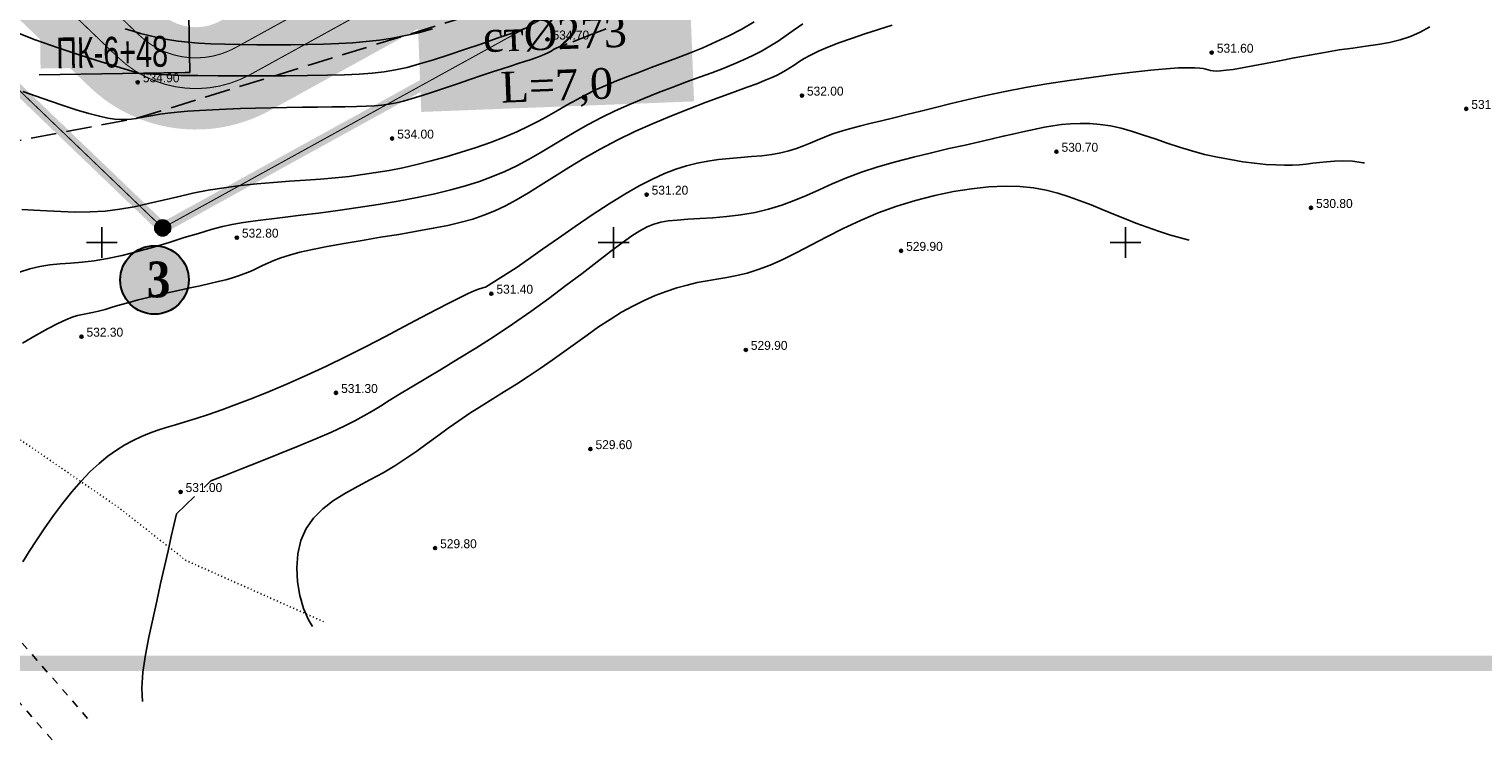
# Model space of a CAD drawing. Extents: x 0 to 361260, y 0 to 4201817.
# Tile 114 of 256: x 360493 to 360635, y 4200201 to 4200271. Entities that reach past the tile are written whole.
import ezdxf
from ezdxf import colors
from ezdxf.entities.mleader import LeaderData, LeaderLine
from ezdxf.math import Vec2, Vec3

# ---------------------------------------------------------------- set-up
doc = ezdxf.new("R2010")
doc.units = 0
doc.header["$LTSCALE"] = 0.5
doc.header["$MEASUREMENT"] = 0
doc.header["$PDMODE"] = 32
doc.header["$PDSIZE"] = 0.3
for name, pattern in [('CONTI', [0]), ('GOST2.303 6', [12, 8, -1.5, 1, -1.5]), ('STRIH_1', [3, 2, -1]), ('Д_ТРОТ_ТРУБА', [3, 1.5, -1.5]), ('ДОРОГИ_ГРУНТ', [7, 5, -2]), ('Контура низ откосов  Штриховая 0.1-0.5 - - - - - - -', [0.6, 0.1, -0.5])]:
    doc.linetypes.add(name, pattern=pattern)
for name, color, linetype in [('(004) Точки рельефа', 7, 'Continuous'), ('(025) Дорога', 7, 'Continuous'), ('(034) Формы рельефа', 32, 'Continuous'), ('GORIZDEFAULT', 32, 'CONTI'), ('PI_TTDEFAULT', 5, 'CONTI'), ('SETKR', 2, 'CONTI'), ('Водопровод 10', 7, 'Continuous'), ('ХХХ оформление', 7, 'ИК_Водопровод -------в--------'), ('Штрих Стекло', 7, 'Continuous')]:
    doc.layers.add(name, color=color, linetype=linetype)
doc.layers.add('.', color=7, linetype='Continuous', lineweight=15)
doc.layers.add('0004. Услов. обоз. @ 1', color=250, linetype='Continuous', lineweight=30)
doc.styles.add('D-431', font='txt')
doc.styles.add('SHRFT', font='TXT', dxfattribs={"width": 0.875})
doc.linetypes.add('ИК_Водопровод -------в--------', pattern='A,9,-0.6,["В",Standard,S=1.2,R=0,X=0,Y=-0.6],-1.2', length=10.8)

# ---------------------------------------------------------------- blocks, each defined once
blk = doc.blocks.new('BL_333')
at = {"color": 0}
for p, q in [((0, -1.5), (0, 1.5)), ((-1.5, 0), (1.5, 0))]:
    blk.add_line(p, q, dxfattribs=at)
blk = doc.blocks.new('_ArchTick')
at = {"color": 0, "linetype": 'ByBlock', "const_width": 0.15}
blk.add_lwpolyline([(-0.5, -0.5), (0.5, 0.5)], dxfattribs=at)
blk = doc.blocks.new('_None')

msp = doc.modelspace()

# ---------------------------------------------------------------- hatches: boundary and pattern name
at = {"layer": '.', "lineweight": 60, "true_color": 0xffffff}
h = msp.add_hatch(color=7, dxfattribs=at)
h.dxf.hatch_style = 1
edge = h.paths.add_edge_path()
edge.add_arc((360505.949, 4200251.426), 0.779, 0, 360)
h = msp.add_hatch(color=7, dxfattribs=at)
h.dxf.hatch_style = 1
edge = h.paths.add_edge_path()
edge.add_arc((360505.949, 4200251.426), 0.779, 0, 360)
at = {"layer": '.', "lineweight": 60}
h = msp.add_hatch(color=255, dxfattribs=at)
h.dxf.hatch_style = 1
edge = h.paths.add_edge_path()
edge.add_arc((360505.151, 4200246.344), 3.345, 0, 360)
at = {"layer": '.', "lineweight": 60, "true_color": 0xffffff}
h = msp.add_hatch(color=7, dxfattribs=at)
h.dxf.hatch_style = 1
edge = h.paths.add_edge_path()
edge.add_arc((360505.151, 4200246.344), 3.345, 0, 360)
at = {"layer": 'Штрих Стекло', "linetype": 'Continuous'}
h = msp.add_hatch(color=5, dxfattribs=at)
h.dxf.hatch_style = 1
h.set_gradient(color1=(173, 173, 173), color2=(166, 166, 166), one_color=1, tint=0.65)
edge = h.paths.add_edge_path()
edge.add_line((360067.205, 4200806.615), (360049.645, 4200796.938))
edge.add_arc((360052.059, 4200792.559), 5, 32.88524, 118.85775, ccw=False)
edge.add_line((360056.257, 4200795.274), (360060.259, 4200789.085))
edge.add_line((360060.259, 4200789.085), (360069.039, 4200793.924))
edge.add_line((360069.039, 4200793.924), (360065.267, 4200799.758))
edge.add_arc((360069.63, 4200802.227), 5.014, 118.92591, 209.50369, ccw=False)
edge = h.paths.add_edge_path()
edge.add_line((360236.317, 4200517.23), (360498.797, 4200265.225))
edge.add_arc((360509.185, 4200276.045), 15, 226.16627, 298.85775)
edge.add_line((360516.425, 4200262.908), (361136.886, 4200604.824))
edge.add_arc((361129.646, 4200617.961), 15, 298.85775, 396.46852)
edge.add_line((361141.709, 4200626.877), (360736.189, 4201168.806))
edge.add_arc((360740.21, 4201171.777), 5, 118.85775, 216.46852, ccw=False)
edge.add_line((360737.797, 4201176.157), (360731.547, 4201172.713))
edge.add_line((360731.547, 4201172.713), (361139.296, 4200625.094))
edge.add_arc((361129.646, 4200617.961), 12, -61.14225, 36.46852, ccw=False)
edge.add_line((361135.438, 4200607.451), (360507.891, 4200266.197))
edge.add_line((360507.891, 4200266.197), (360237.512, 4200520.465))
edge.add_line((360237.512, 4200520.465), (360062.893, 4200790.537))
edge.add_line((360062.893, 4200790.537), (360060.259, 4200789.085))
edge.add_line((360060.259, 4200789.085), (360234.992, 4200518.836))
edge.add_arc((360242.55, 4200523.723), 9, 212.88524, 226.16627)
edge = h.paths.add_edge_path(flags=16)
edge.add_line((360274.624, 4200503.308), (360634.832, 4200701.808))
edge.add_arc((360637.246, 4200697.429), 5, 28.85775, 118.85775, ccw=False)
edge.add_line((360641.625, 4200699.842), (360789.915, 4200430.746))
edge.add_arc((360785.536, 4200428.333), 5, -61.14225, 28.85775, ccw=False)
edge.add_line((360787.949, 4200423.954), (360511.598, 4200271.666))
edge.add_arc((360509.185, 4200276.045), 5, 226.82384, 298.85775, ccw=False)
edge.add_line((360505.764, 4200272.399), (360273.569, 4200495.328))
edge.add_arc((360277.037, 4200498.929), 5, 118.85775, 226.07521, ccw=False)
h.paths.add_polyline_path([(360274.624, 4200503.308), (360631.329, 4200699.877), (360780.102, 4200429.905), (360509.832, 4200280.969)], flags=0)
edge = h.paths.add_edge_path(flags=16)
edge.add_line((360648.845, 4200709.53), (360942.986, 4200871.621))
edge.add_arc((360945.4, 4200867.242), 5, 36.46852, 118.85775, ccw=False)
edge.add_line((360949.42, 4200870.214), (361133.667, 4200620.933))
edge.add_arc((361129.646, 4200617.961), 5, -61.14225, 36.46852, ccw=False)
edge.add_line((361132.059, 4200613.582), (360801.962, 4200431.676))
edge.add_arc((360799.549, 4200436.055), 5, 208.85775, 298.85775, ccw=False)
edge.add_line((360795.17, 4200433.642), (360646.88, 4200702.738))
edge.add_arc((360651.259, 4200705.151), 5, 118.85775, 208.85775, ccw=False)
h.paths.add_polyline_path([(360652.349, 4200711.46), (360938.867, 4200869.351), (361123.713, 4200619.259), (360801.122, 4200441.489)], flags=0)
edge = h.paths.add_edge_path(flags=17)
edge.add_line((361139.296, 4200625.094), (360731.547, 4201172.713))
edge.add_line((360731.547, 4201172.713), (360723.659, 4201168.366))
edge.add_arc((360726.073, 4201163.987), 5, 36.46852, 118.85775, ccw=False)
edge.add_line((360730.093, 4201166.959), (360939.826, 4200883.196))
edge.add_arc((360935.805, 4200880.224), 5, -61.14225, 36.46852, ccw=False)
edge.add_line((360938.218, 4200875.845), (360645.95, 4200714.785))
edge.add_arc((360643.536, 4200719.164), 5, 208.85775, 298.85775, ccw=False)
edge.add_line((360639.157, 4200716.751), (360490.867, 4200985.847))
edge.add_arc((360495.246, 4200988.26), 5, 118.85775, 208.85775, ccw=False)
edge.add_line((360492.833, 4200992.639), (360478.82, 4200984.917))
edge.add_arc((360481.233, 4200980.538), 5, 28.85775, 118.85775, ccw=False)
edge.add_line((360485.612, 4200982.951), (360633.903, 4200713.855))
edge.add_arc((360629.523, 4200711.442), 5, -61.14225, 28.85552, ccw=False)
edge.add_line((360631.937, 4200707.063), (360550.485, 4200662.177))
edge.add_arc((360548.072, 4200666.557), 5, 208.85775, 298.85775, ccw=False)
edge.add_line((360543.693, 4200664.143), (360395.403, 4200933.239))
edge.add_arc((360399.782, 4200935.652), 5, 118.85775, 208.85775, ccw=False)
edge.add_line((360397.369, 4200940.032), (360749.145, 4201133.884))
edge.add_arc((360751.558, 4201129.505), 5, 36.46852, 118.85775, ccw=False)
edge.add_line((360755.579, 4201132.477), (360745.985, 4201145.458))
edge.add_arc((360741.964, 4201142.486), 5, -61.14225, 36.46852, ccw=False)
edge.add_line((360744.377, 4201138.107), (360086.378, 4200775.506))
edge.add_arc((360084.042, 4200779.927), 5, 212.88524, 297.85041, ccw=False)
edge.add_line((360079.844, 4200777.212), (360088.552, 4200763.743))
edge.add_arc((360092.751, 4200766.458), 5, 118.85775, 212.88524, ccw=False)
edge.add_line((360090.338, 4200770.837), (360383.356, 4200932.309))
edge.add_arc((360385.769, 4200927.93), 5, 28.85775, 118.85775, ccw=False)
edge.add_line((360390.148, 4200930.343), (360538.438, 4200661.248))
edge.add_arc((360534.059, 4200658.834), 5, -61.14225, 28.85775, ccw=False)
edge.add_line((360536.472, 4200654.455), (360267.361, 4200506.157))
edge.add_arc((360264.948, 4200510.536), 5, 226.16627, 298.85775, ccw=False)
edge.add_line((360261.485, 4200506.929), (360243.327, 4200524.363))
edge.add_line((360243.327, 4200524.363), (360069.039, 4200793.924))
edge.add_line((360069.039, 4200793.924), (360062.893, 4200790.537))
edge.add_line((360062.893, 4200790.537), (360237.512, 4200520.465))
edge.add_line((360237.512, 4200520.465), (360507.891, 4200266.197))
edge.add_line((360507.891, 4200266.197), (361135.438, 4200607.451))
edge.add_arc((361129.646, 4200617.961), 12, 298.85775, 396.46852)

# ---------------------------------------------------------------- linework, layer by layer
at = {"layer": '(025) Дорога', "linetype": 'Д_ТРОТ_ТРУБА', "flags": 128}
for points in [[(360044.195, 4200796.012), (360041.816, 4200791.773), (360042.358, 4200788.304), (360046.087, 4200780.21), (360059.012, 4200755.887), (360082.266, 4200713.415), (360119.837, 4200651.911), (360154.248, 4200588.273), (360168.952, 4200565.337), (360182.618, 4200547.766), (360213.043, 4200512.044), (360268.283, 4200446.262), (360308.926, 4200401.534), (360387.369, 4200322.593), (360428.116, 4200283.497), (360457.116, 4200256.42), (360464.886, 4200245.444), (360476.507, 4200228.263), (360489.06, 4200214.493), (360499.065, 4200202.984)], [(360034.859, 4200791.392), (360036.733, 4200790.501), (360038.761, 4200786.553), (360042.501, 4200778.433), (360055.492, 4200753.988), (360078.803, 4200711.411), (360116.369, 4200649.915), (360150.8, 4200586.24), (360165.682, 4200563.025), (360179.515, 4200545.24), (360209.989, 4200509.461), (360265.27, 4200443.63), (360306.026, 4200398.778), (360384.565, 4200319.74), (360425.367, 4200280.592), (360454.087, 4200253.775), (360461.596, 4200243.167), (360473.356, 4200225.782), (360486.072, 4200211.833), (360495.233, 4200201.295)]]:
    msp.add_lwpolyline(points, dxfattribs=at)
at = {"layer": '(034) Формы рельефа', "linetype": 'ДОРОГИ_ГРУНТ', "flags": 128}
msp.add_lwpolyline([(360482.781, 4200258.269), (360503.36, 4200262.12), (360540.16, 4200273.49), (360571.629, 4200283.566), (360597.478, 4200285.82), (360621.43, 4200291.754), (360645.869, 4200300.203), (360663.014, 4200309.823), (360672.864, 4200318.692), (360696.547, 4200338.682), (360725.059, 4200358.436), (360749.385, 4200374.03), (360784.309, 4200395.099), (360811.615, 4200410.2), (360839.044, 4200435.53), (360866.689, 4200461.551), (360893.596, 4200482.577), (360919.739, 4200495.686), (360930.957, 4200499.104), (360950, 4200501.5), (360970.569, 4200508.087), (360980.41, 4200514.465), (360985.626, 4200527.791), (360988.679, 4200544.648), (360993.436, 4200584.307), (360994.52, 4200600.42), (360996.832, 4200613.062), (361003.742, 4200621.144), (361014.029, 4200628.488), (361032.05, 4200637.005), (361049.856, 4200645.42), (361060.221, 4200655.432), (361085.506, 4200687.483), (361100.578, 4200706.587), (361115.074, 4200727.431), (361116.743, 4200734.74), (361120.605, 4200787.819), (361123, 4200820.4), (361129.426, 4200846.644), (361137.082, 4200864.849), (361150.22, 4200896.626), (361157.514, 4200904.483), (361166.834, 4200910.639), (361175.773, 4200914.26)], dxfattribs=at)
at = {"layer": '(034) Формы рельефа', "linetype": 'Контура низ откосов  Штриховая 0.1-0.5 - - - - - - -', "elevation": 551.5, "flags": 128}
msp.add_lwpolyline([(360422.83, 4200713.783), (360423.97, 4200705.819), (360427.685, 4200701.92), (360438.089, 4200692.203), (360444.772, 4200681.827), (360448.259, 4200670.998), (360450.858, 4200660.367), (360451.5, 4200650), (360452.26, 4200641.32), (360452.585, 4200627.311), (360450.57, 4200616.24), (360445.21, 4200606.184), (360443.127, 4200599.811), (360443.127, 4200594.447), (360440.18, 4200585.94), (360438.18, 4200576.565), (360433.658, 4200559.69), (360431.833, 4200542.201), (360430.991, 4200533.035), (360432.095, 4200525.76), (360437.187, 4200508.125), (360440.65, 4200493.709), (360441.089, 4200478.084), (360439.308, 4200458.162), (360430.259, 4200449.118), (360426.674, 4200438.489), (360422.73, 4200422.51), (360418.644, 4200410.398), (360417.818, 4200392.146), (360421.895, 4200384.058), (360430.882, 4200374.337), (360447.898, 4200352.108), (360452.902, 4200343.334), (360452.08, 4200339.39), (360446.662, 4200333.704), (360444.483, 4200327.826), (360445.031, 4200322.387), (360447.47, 4200316.95), (360452.542, 4200310.709), (360466.922, 4200300.698), (360474.36, 4200289.513), (360476.648, 4200283.775), (360478.533, 4200277.019), (360478.237, 4200268.173), (360480.299, 4200257.19), (360485.37, 4200243.88), (360491.26, 4200231.27), (360501.642, 4200224.105), (360508.221, 4200218.932), (360521.671, 4200212.949)], dxfattribs=at)
at = {"ltscale": 0.149071, "const_width": 0.1}
msp.add_lwpolyline([(359943.476, 4200738.432), (360053.157, 4200798.874, -0.3937719), (360059.769, 4200797.209), (360238.667, 4200520.519), (360501.567, 4200268.11, 0.3282587), (360514.494, 4200266.411), (361134.955, 4200608.327, 0.4536768), (361138.492, 4200624.499), (360736.189, 4201168.806, -0.4536768), (360737.797, 4201176.157), (360868.753, 4201248.322)], format="xyb", dxfattribs=at)
msp.add_lwpolyline([(360052.603, 4200791.717), (360231.678, 4200514.752), (360505.949, 4200251.426), (361159.312, 4200611.473), (360744.344, 4201172.914)], dxfattribs=at)
at = {"color": 1, "linetype": 'GOST2.303 6', "lineweight": 30, "const_width": 1.035}
msp.add_lwpolyline([(360055.869, 4200786.666), (360747.942, 4201168.046), (361159.312, 4200611.473), (360505.949, 4200251.426), (360231.678, 4200514.752)], close=True, dxfattribs=at)
at = {"color": 7, "linetype": 'STRIH_1', "ltscale": 2, "true_color": 0xffffff, "const_width": 0.1}
msp.add_lwpolyline([(360062.093, 4200799.14), (360240.997, 4200522.441), (360503.645, 4200270.274, 0.3282587), (360513.046, 4200269.038), (361133.507, 4200610.954, 0.4536768), (361136.08, 4200622.716), (360733.263, 4201167.717)], format="xyb", dxfattribs=at)
msp.add_circle((360505.949, 4200251.426), 0.779)
msp.add_circle((360505.949, 4200251.426), 0.779)
at = {"linetype": 'Continuous', "lineweight": 30}
msp.add_circle((360505.151, 4200246.344, 505.977), 3.345, dxfattribs=at)
msp.add_circle((360505.151, 4200246.344, 505.977), 3.345, dxfattribs=at)
at = {"layer": 'GORIZDEFAULT', "color": 32}
for points in [[(360492.19, 4200253.24, 533.5), (360493.35, 4200253.17, 533.5), (360494.63, 4200253.09, 533.5), (360495.99, 4200253.02, 533.5), (360497.42, 4200252.98, 533.5), (360498.87, 4200252.99, 533.5), (360500.32, 4200253.07, 533.5), (360501.75, 4200253.25, 533.5), (360503.16, 4200253.5, 533.5), (360504.57, 4200253.8, 533.5), (360505.99, 4200254.14, 533.5), (360507.42, 4200254.48, 533.5), (360508.89, 4200254.81, 533.5), (360510.4, 4200255.11, 533.5), (360511.95, 4200255.36, 533.5), (360513.55, 4200255.56, 533.5), (360515.16, 4200255.73, 533.5), (360516.77, 4200255.87, 533.5), (360518.35, 4200255.99, 533.5), (360519.9, 4200256.1, 533.5), (360521.38, 4200256.21, 533.5), (360522.8, 4200256.33, 533.5), (360524.15, 4200256.47, 533.5), (360525.47, 4200256.64, 533.5), (360526.77, 4200256.83, 533.5), (360528.07, 4200257.05, 533.5), (360529.4, 4200257.31, 533.5), (360530.76, 4200257.62, 533.5), (360532.18, 4200257.98, 533.5), (360533.64, 4200258.38, 533.5), (360535.11, 4200258.82, 533.5), (360536.56, 4200259.29, 533.5), (360537.96, 4200259.78, 533.5), (360539.3, 4200260.3, 533.5), (360540.55, 4200260.83, 533.5), (360541.68, 4200261.36, 533.5), (360542.71, 4200261.89, 533.5), (360543.67, 4200262.42, 533.5), (360544.58, 4200262.95, 533.5), (360545.47, 4200263.46, 533.5), (360546.36, 4200263.96, 533.5), (360547.27, 4200264.45, 533.5), (360548.23, 4200264.91, 533.5), (360549.23, 4200265.36, 533.5), (360550.28, 4200265.8, 533.5), (360551.37, 4200266.23, 533.5), (360552.51, 4200266.66, 533.5), (360553.68, 4200267.1, 533.5), (360554.9, 4200267.55, 533.5), (360556.14, 4200268.02, 533.5), (360557.42, 4200268.52, 533.5), (360558.7, 4200269.04, 533.5), (360559.99, 4200269.6, 533.5), (360561.26, 4200270.2, 533.5), (360562.51, 4200270.85, 533.5), (360563.73, 4200271.56, 533.5)], [(360492.19, 4200253.24, 533.5), (360493.35, 4200253.17, 533.5), (360494.63, 4200253.09, 533.5), (360495.99, 4200253.02, 533.5), (360497.42, 4200252.98, 533.5), (360498.87, 4200252.99, 533.5), (360500.32, 4200253.07, 533.5), (360501.75, 4200253.25, 533.5), (360503.16, 4200253.5, 533.5), (360504.57, 4200253.8, 533.5), (360505.99, 4200254.14, 533.5), (360507.42, 4200254.48, 533.5), (360508.89, 4200254.81, 533.5), (360510.4, 4200255.11, 533.5), (360511.95, 4200255.36, 533.5), (360513.55, 4200255.56, 533.5), (360515.16, 4200255.73, 533.5), (360516.77, 4200255.87, 533.5), (360518.35, 4200255.99, 533.5), (360519.9, 4200256.1, 533.5), (360521.38, 4200256.21, 533.5), (360522.8, 4200256.33, 533.5), (360524.15, 4200256.47, 533.5), (360525.47, 4200256.64, 533.5), (360526.77, 4200256.83, 533.5), (360528.07, 4200257.05, 533.5), (360529.4, 4200257.31, 533.5), (360530.76, 4200257.62, 533.5), (360532.18, 4200257.98, 533.5), (360533.64, 4200258.38, 533.5), (360535.11, 4200258.82, 533.5), (360536.56, 4200259.29, 533.5), (360537.96, 4200259.78, 533.5), (360539.3, 4200260.3, 533.5), (360540.55, 4200260.83, 533.5), (360541.68, 4200261.36, 533.5), (360542.71, 4200261.89, 533.5), (360543.67, 4200262.42, 533.5), (360544.58, 4200262.95, 533.5), (360545.47, 4200263.46, 533.5), (360546.36, 4200263.96, 533.5), (360547.27, 4200264.45, 533.5), (360548.23, 4200264.91, 533.5), (360549.23, 4200265.36, 533.5), (360550.28, 4200265.8, 533.5), (360551.37, 4200266.23, 533.5), (360552.51, 4200266.66, 533.5), (360553.68, 4200267.1, 533.5), (360554.9, 4200267.55, 533.5), (360556.14, 4200268.02, 533.5), (360557.42, 4200268.52, 533.5), (360558.7, 4200269.04, 533.5), (360559.99, 4200269.6, 533.5), (360561.26, 4200270.2, 533.5), (360562.51, 4200270.85, 533.5), (360563.73, 4200271.56, 533.5)], [(360491.11, 4200270.74, 535), (360493.48, 4200269.82, 535), (360495.73, 4200269.02, 535), (360497.78, 4200268.35, 535), (360499.51, 4200267.8, 535), (360503.69, 4200266.51, 535), (360507.71, 4200266.33, 535), (360509.38, 4200266.32, 535), (360511.33, 4200266.3, 535), (360513.48, 4200266.3, 535), (360515.72, 4200266.3, 535), (360517.96, 4200266.3, 535), (360520.1, 4200266.32, 535), (360522.04, 4200266.35, 535), (360523.71, 4200266.39, 535), (360525.14, 4200266.45, 535), (360526.41, 4200266.55, 535), (360527.57, 4200266.68, 535), (360528.69, 4200266.87, 535), (360529.83, 4200267.12, 535), (360531.05, 4200267.45, 535), (360532.41, 4200267.86, 535), (360533.89, 4200268.33, 535), (360535.44, 4200268.85, 535), (360537.03, 4200269.4, 535), (360538.63, 4200269.96, 535), (360540.19, 4200270.51, 535), (360541.69, 4200271.05, 535)], [(360491.96, 4200247.1, 533), (360492.97, 4200247.44, 533), (360493.95, 4200247.67, 533), (360494.93, 4200247.82, 533), (360495.94, 4200247.92, 533), (360496.98, 4200248, 533), (360498.08, 4200248.09, 533), (360499.27, 4200248.22, 533), (360500.57, 4200248.43, 533), (360501.99, 4200248.74, 533), (360503.5, 4200249.12, 533), (360505.04, 4200249.56, 533), (360506.58, 4200250.02, 533), (360508.06, 4200250.48, 533), (360509.45, 4200250.9, 533), (360510.7, 4200251.27, 533), (360511.78, 4200251.56, 533), (360512.73, 4200251.77, 533), (360513.63, 4200251.94, 533), (360514.53, 4200252.07, 533), (360515.5, 4200252.2, 533), (360516.6, 4200252.32, 533), (360517.9, 4200252.47, 533), (360519.44, 4200252.66, 533), (360521.18, 4200252.88, 533), (360523.06, 4200253.14, 533), (360525.03, 4200253.42, 533), (360527.01, 4200253.73, 533), (360528.96, 4200254.06, 533), (360530.81, 4200254.41, 533), (360532.52, 4200254.77, 533), (360534.09, 4200255.14, 533), (360535.54, 4200255.54, 533), (360536.89, 4200255.97, 533), (360538.16, 4200256.44, 533), (360539.36, 4200256.94, 533), (360540.53, 4200257.5, 533), (360541.68, 4200258.11, 533), (360542.81, 4200258.76, 533), (360543.95, 4200259.44, 533), (360545.11, 4200260.14, 533), (360546.29, 4200260.85, 533), (360547.52, 4200261.55, 533), (360548.81, 4200262.23, 533), (360550.15, 4200262.88, 533), (360551.55, 4200263.5, 533), (360552.96, 4200264.09, 533), (360554.38, 4200264.65, 533), (360555.77, 4200265.19, 533), (360557.12, 4200265.69, 533), (360558.4, 4200266.16, 533), (360559.59, 4200266.6, 533), (360560.69, 4200267.02, 533), (360561.72, 4200267.43, 533), (360562.69, 4200267.85, 533), (360563.59, 4200268.27, 533), (360564.45, 4200268.71, 533), (360565.27, 4200269.18, 533), (360566.06, 4200269.69, 533), (360566.84, 4200270.23, 533), (360567.63, 4200270.8, 533), (360568.47, 4200271.38, 533)], [(360492.27, 4200240.17, 532.5), (360493.59, 4200240.95, 532.5), (360494.75, 4200241.61, 532.5), (360495.71, 4200242.1, 532.5), (360496.48, 4200242.46, 532.5), (360497.1, 4200242.7, 532.5), (360497.64, 4200242.86, 532.5), (360498.12, 4200242.97, 532.5), (360498.59, 4200243.06, 532.5), (360499.09, 4200243.16, 532.5), (360499.67, 4200243.3, 532.5), (360500.32, 4200243.47, 532.5), (360501.03, 4200243.68, 532.5), (360501.81, 4200243.9, 532.5), (360502.66, 4200244.14, 532.5), (360503.56, 4200244.39, 532.5), (360504.52, 4200244.63, 532.5), (360505.53, 4200244.88, 532.5), (360506.57, 4200245.11, 532.5), (360507.61, 4200245.34, 532.5), (360508.63, 4200245.56, 532.5), (360509.62, 4200245.78, 532.5), (360510.54, 4200245.99, 532.5), (360511.38, 4200246.18, 532.5), (360512.12, 4200246.37, 532.5), (360512.77, 4200246.56, 532.5), (360513.34, 4200246.74, 532.5), (360513.86, 4200246.93, 532.5), (360514.34, 4200247.12, 532.5), (360514.8, 4200247.31, 532.5), (360515.25, 4200247.52, 532.5), (360515.71, 4200247.75, 532.5), (360516.22, 4200247.99, 532.5), (360516.8, 4200248.24, 532.5), (360517.5, 4200248.5, 532.5), (360518.33, 4200248.77, 532.5), (360519.35, 4200249.05, 532.5), (360520.58, 4200249.33, 532.5), (360522.03, 4200249.62, 532.5), (360523.66, 4200249.92, 532.5), (360525.42, 4200250.21, 532.5), (360527.23, 4200250.51, 532.5), (360529.03, 4200250.8, 532.5), (360530.77, 4200251.1, 532.5), (360532.37, 4200251.39, 532.5), (360533.81, 4200251.68, 532.5), (360535.09, 4200251.98, 532.5), (360536.25, 4200252.3, 532.5), (360537.33, 4200252.67, 532.5), (360538.38, 4200253.09, 532.5), (360539.43, 4200253.59, 532.5), (360540.52, 4200254.18, 532.5), (360541.68, 4200254.86, 532.5), (360542.91, 4200255.63, 532.5), (360544.23, 4200256.46, 532.5), (360545.63, 4200257.34, 532.5), (360547.11, 4200258.23, 532.5), (360548.68, 4200259.13, 532.5), (360550.34, 4200260.01, 532.5), (360552.08, 4200260.85, 532.5), (360553.86, 4200261.65, 532.5), (360555.65, 4200262.39, 532.5), (360557.39, 4200263.08, 532.5), (360559.04, 4200263.71, 532.5), (360560.56, 4200264.27, 532.5), (360561.9, 4200264.76, 532.5), (360563.03, 4200265.17, 532.5), (360563.97, 4200265.52, 532.5), (360564.74, 4200265.82, 532.5), (360565.38, 4200266.09, 532.5), (360565.92, 4200266.33, 532.5), (360566.39, 4200266.57, 532.5), (360566.8, 4200266.81, 532.5), (360567.21, 4200267.07, 532.5), (360567.62, 4200267.35, 532.5), (360568.08, 4200267.65, 532.5), (360568.61, 4200267.98, 532.5), (360569.24, 4200268.32, 532.5), (360570, 4200268.7, 532.5), (360570.91, 4200269.09, 532.5), (360572, 4200269.52, 532.5), (360573.23, 4200269.95, 532.5), (360574.53, 4200270.39, 532.5), (360575.87, 4200270.82, 532.5), (360577.2, 4200271.23, 532.5)], [(360492.29, 4200218.8, 531.5), (360492.92, 4200219.82, 531.5), (360493.64, 4200220.94, 531.5), (360494.44, 4200222.12, 531.5), (360495.29, 4200223.32, 531.5), (360496.17, 4200224.51, 531.5), (360497.07, 4200225.65, 531.5), (360497.97, 4200226.69, 531.5), (360498.86, 4200227.61, 531.5), (360499.73, 4200228.42, 531.5), (360500.59, 4200229.11, 531.5), (360501.43, 4200229.72, 531.5), (360502.26, 4200230.23, 531.5), (360503.07, 4200230.67, 531.5), (360503.87, 4200231.04, 531.5), (360504.66, 4200231.37, 531.5), (360505.46, 4200231.65, 531.5), (360506.3, 4200231.92, 531.5), (360507.19, 4200232.19, 531.5), (360508.16, 4200232.49, 531.5), (360509.22, 4200232.82, 531.5), (360510.41, 4200233.2, 531.5), (360511.74, 4200233.66, 531.5), (360513.19, 4200234.2, 531.5), (360514.76, 4200234.8, 531.5), (360516.44, 4200235.48, 531.5), (360518.2, 4200236.23, 531.5), (360520.04, 4200237.04, 531.5), (360521.94, 4200237.93, 531.5), (360523.88, 4200238.87, 531.5), (360525.82, 4200239.85, 531.5), (360527.72, 4200240.83, 531.5), (360529.53, 4200241.78, 531.5), (360531.2, 4200242.66, 531.5), (360532.7, 4200243.45, 531.5), (360533.98, 4200244.12, 531.5), (360535, 4200244.63, 531.5), (360535.78, 4200245.01, 531.5), (360536.38, 4200245.27, 531.5), (360536.81, 4200245.45, 531.5), (360537.11, 4200245.55, 531.5), (360537.33, 4200245.61, 531.5), (360537.49, 4200245.65, 531.5), (360540.49, 4200247.53, 531.5), (360541.67, 4200248.36, 531.5), (360543.06, 4200249.35, 531.5), (360544.61, 4200250.44, 531.5), (360546.25, 4200251.57, 531.5), (360547.91, 4200252.7, 531.5), (360549.55, 4200253.77, 531.5), (360551.1, 4200254.73, 531.5), (360552.5, 4200255.54, 531.5), (360553.78, 4200256.21, 531.5), (360554.96, 4200256.75, 531.5), (360556.06, 4200257.17, 531.5), (360557.11, 4200257.51, 531.5), (360558.15, 4200257.76, 531.5), (360559.19, 4200257.95, 531.5), (360560.25, 4200258.1, 531.5), (360561.33, 4200258.21, 531.5), (360562.41, 4200258.31, 531.5), (360563.46, 4200258.4, 531.5), (360564.48, 4200258.49, 531.5), (360565.44, 4200258.61, 531.5), (360566.32, 4200258.76, 531.5), (360567.12, 4200258.95, 531.5), (360567.86, 4200259.18, 531.5), (360568.54, 4200259.44, 531.5), (360569.21, 4200259.71, 531.5), (360569.88, 4200260, 531.5), (360570.58, 4200260.29, 531.5), (360571.32, 4200260.58, 531.5), (360572.14, 4200260.85, 531.5), (360573.03, 4200261.11, 531.5), (360574, 4200261.36, 531.5), (360575.04, 4200261.62, 531.5), (360576.16, 4200261.89, 531.5), (360577.36, 4200262.18, 531.5), (360578.63, 4200262.5, 531.5), (360579.99, 4200262.84, 531.5), (360581.44, 4200263.2, 531.5), (360582.98, 4200263.58, 531.5), (360584.62, 4200263.97, 531.5), (360586.37, 4200264.37, 531.5), (360588.23, 4200264.76, 531.5), (360590.22, 4200265.14, 531.5), (360592.32, 4200265.5, 531.5), (360594.49, 4200265.84, 531.5), (360596.66, 4200266.14, 531.5), (360598.75, 4200266.42, 531.5), (360600.72, 4200266.65, 531.5), (360602.48, 4200266.84, 531.5), (360603.98, 4200266.98, 531.5), (360605.17, 4200267.06, 531.5), (360606.08, 4200267.09, 531.5), (360606.76, 4200267.09, 531.5), (360607.25, 4200267.05, 531.5), (360607.6, 4200267, 531.5), (360607.86, 4200266.94, 531.5), (360608.08, 4200266.87, 531.5), (360608.3, 4200266.82, 531.5), (360608.56, 4200266.78, 531.5), (360608.88, 4200266.76, 531.5), (360609.29, 4200266.78, 531.5), (360609.83, 4200266.83, 531.5), (360610.51, 4200266.92, 531.5), (360611.38, 4200267.07, 531.5), (360612.45, 4200267.26, 531.5), (360613.68, 4200267.5, 531.5), (360615.04, 4200267.77, 531.5), (360616.48, 4200268.04, 531.5), (360617.96, 4200268.32, 531.5), (360619.44, 4200268.58, 531.5), (360620.86, 4200268.82, 531.5), (360622.21, 4200269.01, 531.5), (360623.47, 4200269.18, 531.5), (360624.66, 4200269.36, 531.5), (360625.78, 4200269.56, 531.5), (360626.84, 4200269.81, 531.5), (360627.84, 4200270.14, 531.5), (360628.79, 4200270.55, 531.5), (360629.71, 4200271.08, 531.5)], [(360502.29, 4200270.88, 535.5), (360503.06, 4200270.65, 535.5), (360503.78, 4200270.44, 535.5), (360504.47, 4200270.26, 535.5), (360505.16, 4200270.09, 535.5), (360505.87, 4200269.94, 535.5), (360506.63, 4200269.81, 535.5), (360507.46, 4200269.69, 535.5), (360508.39, 4200269.59, 535.5), (360509.45, 4200269.5, 535.5), (360510.65, 4200269.43, 535.5), (360512.03, 4200269.38, 535.5), (360513.53, 4200269.34, 535.5), (360515.13, 4200269.32, 535.5), (360516.79, 4200269.31, 535.5), (360518.46, 4200269.32, 535.5), (360520.1, 4200269.35, 535.5), (360521.67, 4200269.39, 535.5), (360523.14, 4200269.45, 535.5), (360524.52, 4200269.53, 535.5), (360525.84, 4200269.64, 535.5), (360527.12, 4200269.79, 535.5), (360528.39, 4200269.98, 535.5), (360529.66, 4200270.22, 535.5), (360530.95, 4200270.51, 535.5), (360532.3, 4200270.87, 535.5)], [(360546.01, 4200269.62, 534.5), (360546.83, 4200269.94, 534.5), (360547.9, 4200270.35, 534.5), (360549.26, 4200270.87, 534.5)], [(360492.28, 4200264.77, 534.5), (360494.25, 4200264.07, 534.5), (360496.02, 4200263.47, 534.5), (360497.51, 4200262.98, 534.5), (360498.75, 4200262.61, 534.5), (360499.77, 4200262.35, 534.5), (360500.6, 4200262.17, 534.5), (360501.29, 4200262.06, 534.5), (360501.88, 4200262.02, 534.5), (360502.4, 4200262.02, 534.5), (360502.88, 4200262.06, 534.5), (360503.36, 4200262.12, 534.5), (360503.86, 4200262.21, 534.5), (360504.39, 4200262.31, 534.5), (360504.99, 4200262.42, 534.5), (360505.67, 4200262.53, 534.5), (360506.46, 4200262.64, 534.5), (360507.37, 4200262.74, 534.5), (360508.41, 4200262.83, 534.5), (360509.56, 4200262.91, 534.5), (360510.8, 4200262.98, 534.5), (360512.13, 4200263.05, 534.5), (360513.54, 4200263.1, 534.5), (360515.01, 4200263.14, 534.5), (360516.53, 4200263.17, 534.5), (360518.07, 4200263.2, 534.5), (360519.6, 4200263.22, 534.5), (360521.08, 4200263.24, 534.5), (360522.47, 4200263.25, 534.5), (360523.75, 4200263.27, 534.5), (360524.88, 4200263.29, 534.5), (360525.83, 4200263.32, 534.5), (360526.64, 4200263.36, 534.5), (360527.37, 4200263.42, 534.5), (360528.05, 4200263.51, 534.5), (360528.74, 4200263.65, 534.5), (360529.48, 4200263.83, 534.5), (360530.33, 4200264.07, 534.5), (360531.31, 4200264.38, 534.5), (360532.4, 4200264.73, 534.5), (360533.57, 4200265.12, 534.5), (360534.76, 4200265.52, 534.5), (360535.95, 4200265.92, 534.5), (360537.1, 4200266.31, 534.5), (360538.16, 4200266.67, 534.5), (360539.11, 4200266.98, 534.5), (360539.94, 4200267.25, 534.5), (360540.66, 4200267.49, 534.5), (360541.29, 4200267.69, 534.5), (360541.83, 4200267.86, 534.5), (360542.29, 4200268.01, 534.5), (360542.67, 4200268.15, 534.5), (360543, 4200268.28, 534.5), (360543.27, 4200268.4, 534.5), (360543.5, 4200268.51, 534.5), (360543.7, 4200268.61, 534.5), (360543.88, 4200268.71, 534.5), (360544.04, 4200268.8, 534.5), (360544.2, 4200268.89, 534.5), (360544.39, 4200268.98, 534.5), (360544.62, 4200269.08, 534.5), (360544.97, 4200269.22, 534.5), (360545.45, 4200269.41, 534.5)], [(360509.99, 4200226.07, 531), (360510.65, 4200226.7, 531), (360512.03, 4200227.24, 531), (360513.66, 4200227.88, 531), (360515.46, 4200228.59, 531), (360517.32, 4200229.34, 531), (360519.17, 4200230.09, 531), (360520.9, 4200230.81, 531), (360522.43, 4200231.47, 531), (360523.68, 4200232.06, 531), (360524.72, 4200232.57, 531), (360525.6, 4200233.05, 531), (360526.41, 4200233.53, 531), (360527.21, 4200234.02, 531), (360528.07, 4200234.56, 531), (360529.08, 4200235.18, 531), (360530.28, 4200235.9, 531), (360531.65, 4200236.72, 531), (360533.18, 4200237.63, 531), (360534.82, 4200238.62, 531), (360536.55, 4200239.69, 531), (360538.33, 4200240.83, 531), (360540.13, 4200242.02, 531), (360541.92, 4200243.27, 531), (360543.66, 4200244.54, 531), (360545.34, 4200245.79, 531), (360546.93, 4200246.99, 531), (360548.39, 4200248.11, 531), (360549.7, 4200249.11, 531), (360550.84, 4200249.97, 531), (360551.78, 4200250.64, 531), (360552.57, 4200251.16, 531), (360553.27, 4200251.54, 531), (360553.93, 4200251.81, 531), (360554.6, 4200251.99, 531), (360555.34, 4200252.11, 531), (360556.21, 4200252.2, 531), (360557.24, 4200252.27, 531), (360558.42, 4200252.34, 531), (360559.7, 4200252.43, 531), (360561.05, 4200252.55, 531), (360562.43, 4200252.72, 531), (360563.81, 4200252.95, 531), (360565.14, 4200253.25, 531), (360566.42, 4200253.64, 531), (360567.64, 4200254.1, 531), (360568.85, 4200254.61, 531), (360570.08, 4200255.16, 531), (360571.36, 4200255.74, 531), (360572.73, 4200256.31, 531), (360574.21, 4200256.87, 531), (360575.82, 4200257.4, 531), (360577.53, 4200257.89, 531), (360579.29, 4200258.36, 531), (360581.04, 4200258.78, 531), (360582.73, 4200259.18, 531), (360584.32, 4200259.53, 531), (360585.75, 4200259.85, 531), (360586.98, 4200260.13, 531), (360588.05, 4200260.38, 531), (360588.98, 4200260.6, 531), (360589.81, 4200260.79, 531), (360590.58, 4200260.96, 531), (360591.33, 4200261.12, 531), (360592.09, 4200261.27, 531), (360592.89, 4200261.4, 531), (360593.74, 4200261.52, 531), (360594.63, 4200261.6, 531), (360595.56, 4200261.64, 531), (360596.52, 4200261.63, 531), (360597.51, 4200261.55, 531), (360598.54, 4200261.4, 531), (360599.59, 4200261.17, 531), (360600.67, 4200260.86, 531), (360601.77, 4200260.5, 531), (360602.91, 4200260.12, 531), (360604.07, 4200259.71, 531), (360605.26, 4200259.32, 531), (360606.48, 4200258.95, 531), (360607.73, 4200258.62, 531), (360608.99, 4200258.34, 531), (360610.24, 4200258.1, 531), (360611.45, 4200257.9, 531), (360612.61, 4200257.75, 531), (360613.69, 4200257.64, 531), (360614.67, 4200257.58, 531), (360615.53, 4200257.55, 531), (360616.3, 4200257.57, 531), (360617, 4200257.61, 531), (360617.66, 4200257.67, 531), (360618.3, 4200257.75, 531), (360618.95, 4200257.82, 531), (360619.64, 4200257.9, 531), (360620.4, 4200257.96, 531), (360621.23, 4200257.98, 531), (360622.18, 4200257.94, 531), (360623.25, 4200257.79, 531), (360623.344, 4200257.769, 531)], [(360520.59, 4200212.473, 530.5), (360520.19, 4200213.12, 530.5), (360519.7, 4200214.25, 530.5), (360519.34, 4200215.51, 530.5), (360519.11, 4200216.85, 530.5), (360519.04, 4200218.22, 530.5), (360519.14, 4200219.57, 530.5), (360519.44, 4200220.87, 530.5), (360519.95, 4200222.05, 530.5), (360520.68, 4200223.08, 530.5), (360521.59, 4200223.98, 530.5), (360522.65, 4200224.78, 530.5), (360523.81, 4200225.51, 530.5), (360525.03, 4200226.18, 530.5), (360526.26, 4200226.83, 530.5), (360527.47, 4200227.49, 530.5), (360528.62, 4200228.18, 530.5), (360529.71, 4200228.89, 530.5), (360530.76, 4200229.62, 530.5), (360531.79, 4200230.36, 530.5), (360532.81, 4200231.11, 530.5), (360533.83, 4200231.85, 530.5), (360534.88, 4200232.59, 530.5), (360535.95, 4200233.31, 530.5), (360537.06, 4200234.02, 530.5), (360538.19, 4200234.73, 530.5), (360539.34, 4200235.44, 530.5), (360540.5, 4200236.17, 530.5), (360541.66, 4200236.92, 530.5), (360542.83, 4200237.69, 530.5), (360543.98, 4200238.5, 530.5), (360545.13, 4200239.32, 530.5), (360546.27, 4200240.15, 530.5), (360547.4, 4200240.96, 530.5), (360548.53, 4200241.75, 530.5), (360549.65, 4200242.49, 530.5), (360550.76, 4200243.18, 530.5), (360551.87, 4200243.79, 530.5), (360552.97, 4200244.34, 530.5), (360554.05, 4200244.81, 530.5), (360555.12, 4200245.22, 530.5), (360556.16, 4200245.57, 530.5), (360557.18, 4200245.85, 530.5), (360558.17, 4200246.09, 530.5), (360559.14, 4200246.27, 530.5), (360560.09, 4200246.43, 530.5), (360561.04, 4200246.59, 530.5), (360562.02, 4200246.78, 530.5), (360563.04, 4200247.02, 530.5), (360564.12, 4200247.35, 530.5), (360565.28, 4200247.79, 530.5), (360566.53, 4200248.35, 530.5), (360567.88, 4200249.03, 530.5), (360569.31, 4200249.77, 530.5), (360570.83, 4200250.57, 530.5), (360572.42, 4200251.37, 530.5), (360574.1, 4200252.15, 530.5), (360575.84, 4200252.89, 530.5), (360577.65, 4200253.54, 530.5), (360579.5, 4200254.11, 530.5), (360581.36, 4200254.59, 530.5), (360583.19, 4200254.98, 530.5), (360584.97, 4200255.26, 530.5), (360586.66, 4200255.44, 530.5), (360588.24, 4200255.51, 530.5), (360589.69, 4200255.48, 530.5), (360591.02, 4200255.34, 530.5), (360592.24, 4200255.12, 530.5), (360593.4, 4200254.83, 530.5), (360594.5, 4200254.48, 530.5), (360595.57, 4200254.09, 530.5), (360596.64, 4200253.67, 530.5), (360597.72, 4200253.23, 530.5), (360598.81, 4200252.78, 530.5), (360599.91, 4200252.34, 530.5), (360601.01, 4200251.91, 530.5), (360602.11, 4200251.49, 530.5), (360603.21, 4200251.11, 530.5), (360604.29, 4200250.76, 530.5), (360605.36, 4200250.45, 530.5), (360606.217, 4200250.219, 530.5)], [(360503.974, 4200205.148, 531), (360503.91, 4200206.46, 531), (360504.02, 4200208.03, 531), (360504.26, 4200209.7, 531), (360504.6, 4200211.43, 531), (360504.98, 4200213.19, 531), (360505.37, 4200214.95, 531), (360505.75, 4200216.68, 531), (360506.12, 4200218.33, 531), (360506.47, 4200219.87, 531), (360506.79, 4200221.28, 531), (360507.07, 4200222.5, 531), (360507.3, 4200223.5, 531), (360509.07, 4200225.19, 531)]]:
    msp.add_polyline3d(points, dxfattribs=at)
at = {"layer": 'PI_TTDEFAULT', "color": 5}
for p in [(360543.54, 4200269.85, 534.7), (360608.42, 4200268.56, 531.6), (360503.51, 4200265.66, 534.9), (360568.39, 4200264.36, 532), (360633.28, 4200263.07, 531.2), (360528.36, 4200260.17, 534), (360593.25, 4200258.88, 530.7), (360553.22, 4200254.68, 531.2), (360618.11, 4200253.39, 530.8), (360513.19, 4200250.48, 532.8), (360578.08, 4200249.19, 529.9), (360538.05, 4200245, 531.4), (360498.02, 4200240.8, 532.3), (360562.91, 4200239.51, 529.9), (360522.88, 4200235.31, 531.3), (360547.73, 4200229.82, 529.6), (360507.7, 4200225.63, 531), (360532.56, 4200220.14, 529.8)]:
    msp.add_point(p, dxfattribs=at)
at = {"layer": 'ХХХ оформление', "color": 0, "linetype": 'ByBlock', "ltscale": 1000, "const_width": 1.5, "elevation": 533.015}
msp.add_lwpolyline([(359905.241, 4200208.891), (361175.241, 4200208.891), (361175.241, 4201313.891), (359905.241, 4201313.891)], close=True, dxfattribs=at)

# ---------------------------------------------------------------- block references
at = {"layer": 'SETKR', "color": 92}
for p in [(360500, 4200250), (360550, 4200250), (360600, 4200250)]:
    msp.add_blockref('BL_333', p, dxfattribs=at)

# ---------------------------------------------------------------- texts
at = {"layer": '(004) Точки рельефа', "style": 'D-431'}
for s, p in [('534.70', (360544.03, 4200269.84)), ('531.60', (360608.92, 4200268.55)), ('534.90', (360504.01, 4200265.66)), ('532.00', (360568.88, 4200264.36)), ('531.20', (360633.78, 4200263.06)), ('534.00', (360528.86, 4200260.16)), ('530.70', (360593.75, 4200258.87)), ('531.20', (360553.71, 4200254.68)), ('530.80', (360618.61, 4200253.38)), ('532.80', (360513.69, 4200250.48)), ('529.90', (360578.57, 4200249.19)), ('531.40', (360538.55, 4200245)), ('532.30', (360498.51, 4200240.8)), ('529.90', (360563.4, 4200239.51)), ('531.30', (360523.38, 4200235.3)), ('529.60', (360548.23, 4200229.81)), ('531.00', (360508.19, 4200225.62)), ('529.80', (360533.05, 4200220.13))]:
    msp.add_text(s, height=0.875, dxfattribs=at).set_placement(p)
at = {"color": 2, "linetype": 'Continuous', "insert": (360504.395, 4200248.146, 505.977), "char_height": 3.5, "width": 12.20845, "attachment_point": 1, "style": 'SHRFT'}
msp.add_mtext('{\\fTimes New Roman|b1|i0|c0|p18;\\C256;3}', dxfattribs=at)

# ---------------------------------------------------------------- next in the draw order: leaders
at = {"layer": '0004. Услов. обоз. @ 1'}
ml = msp.add_multileader_mtext('Standard', dxfattribs=at)
ml.set_content('{\\W0.7;\\C1;ПК-6+48}', color=256)
ml.set_leader_properties(color=6)
ml.set_arrow_properties(name='NONE')
ml.build(insert=Vec2(0, 0))
ml.multileader.update_dxf_attribs({"text_left_attachment_type": 6, "text_right_attachment_type": 6, "dogleg_length": 0.01})
ctx = ml.context
ctx.base_point, ctx.char_height, ctx.landing_gap_size, ctx.plane_origin, ctx.plane_x_axis, ctx.plane_y_axis = Vec3(360493.944, 4200266.404), 3, 0.1, Vec3(360503.51, 4200277.008), Vec3(0.9998877, 0.0149857), Vec3(-0.0149857, 0.9998877)
ctx.left_attachment, ctx.right_attachment, ctx.text_align_type = 6, 6, 1
notes = []
notes.append((ctx, [(1, (1, 1, 0), (360508.598, 4200266.624), (-0.9998877, -0.0149857), 0.456, [(0, [(360508.453, 4200275.756)], 0, [])])]))
ctx.mtext.insert, ctx.mtext.text_direction, ctx.mtext.rotation, ctx.mtext.width, ctx.mtext.alignment, ctx.mtext.flow_direction = Vec3(360500.989, 4200270.11), Vec3(0.9998877, 0.0149857), 0.0149862, 14.03, 2, 5
ctx.mtext.has_bg_fill, ctx.mtext.bg_color, ctx.mtext.bg_scale_factor, ctx.mtext.bg_transparency, ctx.mtext.use_window_bg_color = 1, -1023409921, 1, 0, 0
at = {"layer": 'Водопровод 10', "color": 1, "lineweight": 0}
ml = msp.add_multileader_mtext('Standard', dxfattribs=at)
ml.set_content('\\pxqc,t2;{\\fTimes New Roman|b0|i0|c204|p18;\\C6;Футляр \\fTimes New Roman|b0|i0|c0|p18;c\\fTimes New Roman|b0|i0|c204|p18;т%%C273 L=7,0}', color=1)
ml.set_leader_properties()
ml.set_arrow_properties(name='ARCHTICK')
ml.build(insert=Vec2(0, 0))
ml.multileader.update_dxf_attribs({"text_left_attachment_type": 6, "text_right_attachment_type": 6, "dogleg_length": 0.36, "arrow_head_size": 0.84})
ctx = ml.context
ctx.base_point, ctx.char_height, ctx.arrow_head_size, ctx.landing_gap_size, ctx.plane_origin, ctx.plane_x_axis, ctx.plane_y_axis = Vec3(360531.515, 4200272.646), 3, 0.84, 0, Vec3(360725.611, 4200181.89), Vec3(0.9992539, 0.0386208), Vec3(-0.0386208, 0.9992539)
ctx.left_attachment, ctx.right_attachment, ctx.text_align_type = 6, 6, 1
notes.append((ctx, [(1, (1, 1, 0), (360530.046, 4200272.59), (0.9992539, 0.0386208), 1.47, [(0, [(360520.03, 4200280.973)], 0, [])])]))
ctx.mtext.insert, ctx.mtext.text_direction, ctx.mtext.rotation, ctx.mtext.width, ctx.mtext.alignment, ctx.mtext.flow_direction = Vec3(360544.004, 4200276.869), Vec3(0.9992539, 0.0386208), 0.0386304, 25.46619, 2, 5
ctx.mtext.has_bg_fill, ctx.mtext.bg_color, ctx.mtext.bg_scale_factor, ctx.mtext.bg_transparency, ctx.mtext.use_window_bg_color = 1, -1023409921, 1.2, 0, 0
for ctx, leaders in notes:
    for number, flags, end, landing, length, lines in leaders:
        leader = LeaderData()
        leader.index, (leader.has_last_leader_line, leader.has_dogleg_vector, leader.attachment_direction) = number, flags
        leader.last_leader_point, leader.dogleg_vector, leader.dogleg_length = Vec3(end), Vec3(landing), length
        for number, points, colour, breaks in lines:
            line = LeaderLine()
            line.index, line.vertices, line.color, line.breaks = number, Vec3.list(points), colors.encode_raw_color(colour), breaks
            leader.lines.append(line)
        ctx.leaders.append(leader)

doc.saveas('drawing.dxf')
